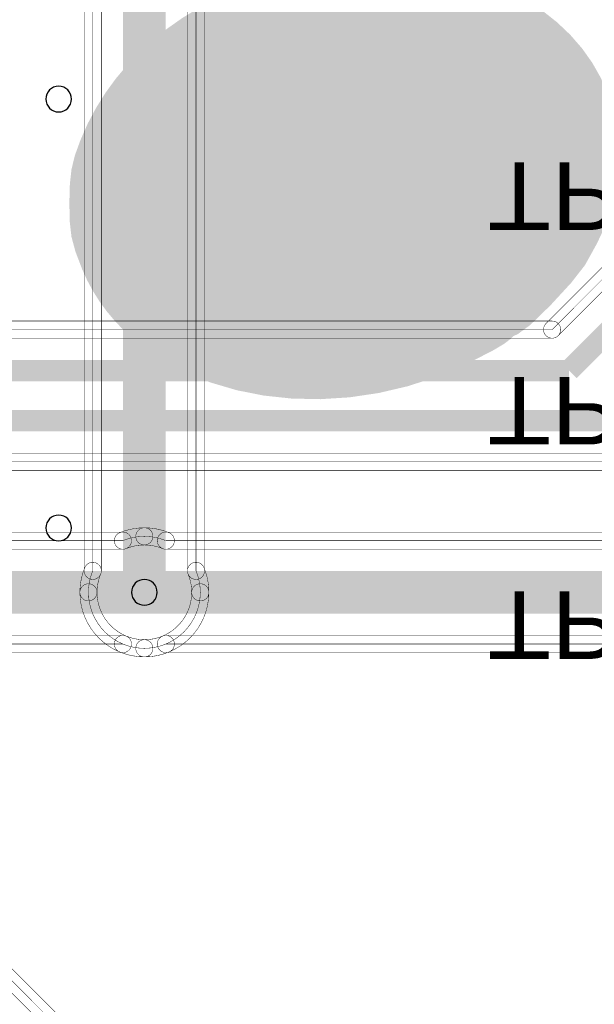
# Model space of a CAD drawing. Header units: millimetres. Extents: x -3.6 to 69.4, y -2.3 to 32.5.
# Tile 9 of 13: x 51.4 to 58.2, y 6.3 to 18. Entities that reach past the tile are written whole.
import ezdxf
from ezdxf.enums import TextEntityAlignment as Align

# ---------------------------------------------------------------- set-up
doc = ezdxf.new("R2010")
doc.units = ezdxf.units.MM
for name, color, linetype, true_color in [('Bottom Layer', 7, 'Continuous', 0x0000ff), ('Bottom Silkscreen Layer', 7, 'Continuous', 0x66cc33), ('Hole Layer', 7, 'Continuous', 0x222222), ('Top Layer', 7, 'Continuous', 0xff0000), ('Top Silkscreen Layer', 7, 'Continuous', 0xffcc00)]:
    doc.layers.add(name, color=color, linetype=linetype, true_color=true_color)
doc.styles.get("Standard").update_dxf_attribs({"font": 'arial.ttf'})

msp = doc.modelspace()

# ---------------------------------------------------------------- hatches: boundary and pattern name
at = {"layer": 'Top Silkscreen Layer'}
for points in [[(54.84793810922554, 18.47635870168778), (54.3727577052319, 18.3499709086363), (54.148954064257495, 18.272499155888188), (53.93466307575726, 18.18574982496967), (53.73012594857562, 18.089903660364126), (53.535583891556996, 17.985141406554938), (53.3512781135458, 17.871643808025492), (53.17744982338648, 17.74959160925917), (53.01434022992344, 17.619165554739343), (52.8621905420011, 17.480546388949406), (52.72124196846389, 17.333914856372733), (52.591735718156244, 17.179451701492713), (52.47391299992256, 17.017337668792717), (52.368015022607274, 16.847753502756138), (52.2742829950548, 16.67087994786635), (52.19295812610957, 16.486897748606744), (52.13133450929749, 16.317806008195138), (52.094130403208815, 16.167454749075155), (52.075626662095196, 16.003587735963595), (52.07010414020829, 15.793948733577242), (52.073915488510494, 15.577213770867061), (52.092875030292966, 15.411546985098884), (52.135300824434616, 15.253016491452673), (52.20951092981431, 15.0576904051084), (52.266809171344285, 14.930157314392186), (52.33263595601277, 14.807866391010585), (52.406651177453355, 14.690900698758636), (52.488514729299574, 14.579343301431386), (52.577886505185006, 14.473277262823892), (52.67442639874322, 14.372785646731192), (52.77779430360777, 14.277951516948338), (52.88765011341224, 14.188857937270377), (53.00365372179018, 14.105587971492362), (53.12546502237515, 14.028224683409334), (53.25274390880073, 13.95685113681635), (53.38515027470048, 13.89155039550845), (53.66398501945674, 13.779499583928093), (53.95924840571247, 13.692736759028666), (54.26821958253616, 13.631926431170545), (54.58817769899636, 13.597733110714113), (54.91640190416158, 13.590821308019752), (55.25017134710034, 13.611855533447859), (55.586765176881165, 13.661500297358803), (55.92346254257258, 13.740420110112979), (56.257542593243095, 13.849279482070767), (56.586284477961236, 13.988742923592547), (56.914583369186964, 14.15815921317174), (57.027987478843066, 14.226215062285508), (57.0857115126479, 14.270829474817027), (57.14181719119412, 14.322064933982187), (57.19356141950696, 14.343784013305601), (57.32513965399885, 14.440191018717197), (57.556136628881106, 14.665041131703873), (57.79492953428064, 14.923980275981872), (57.94989556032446, 15.122654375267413), (58.08349341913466, 15.363893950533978), (58.13737447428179, 15.478394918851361), (58.183451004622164, 15.590953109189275), (58.22232855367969, 15.703170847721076), (58.254612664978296, 15.81665046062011), (58.280908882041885, 15.932994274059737), (58.30182274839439, 16.053804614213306), (58.322866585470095, 16.262373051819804), (58.32335952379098, 16.465600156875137), (58.30374176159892, 16.662928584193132), (58.26445349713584, 16.85380098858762), (58.20593492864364, 17.037660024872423), (58.12862625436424, 17.213948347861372), (58.03296767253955, 17.382108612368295), (57.91939938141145, 17.541583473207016), (57.78836157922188, 17.69181558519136), (57.64029446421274, 17.83224760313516), (57.47563823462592, 17.96232218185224), (57.29483308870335, 18.081481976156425), (57.098319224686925, 18.18916964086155), (56.88653684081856, 18.28482783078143), (56.65992613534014, 18.367899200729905), (56.41892730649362, 18.43782640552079), (56.23137718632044, 18.478975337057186), (56.034126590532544, 18.509919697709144), (55.83076525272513, 18.530571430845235), (55.624882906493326, 18.540842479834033), (55.4200692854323, 18.540644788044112), (55.21991412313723, 18.52989029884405), (55.02800715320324, 18.50849095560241)], [(56.73740808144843, 18.200552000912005), (57.00594892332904, 18.078779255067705), (57.2443306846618, 17.94543267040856), (57.35267303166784, 17.873960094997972), (57.45402895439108, 17.79904314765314), (57.548582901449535, 17.720498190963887), (57.636519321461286, 17.63814158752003), (57.71802266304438, 17.5517896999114), (57.79327737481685, 17.461258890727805), (57.86246790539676, 17.36636552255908), (57.925778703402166, 17.266925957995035), (57.98339421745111, 17.1627565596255), (58.03549889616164, 17.053673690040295), (58.082277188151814, 16.939493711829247), (58.12391354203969, 16.82003298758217), (58.16219699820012, 16.685252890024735), (58.188368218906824, 16.55573715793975), (58.202329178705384, 16.428710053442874), (58.20398185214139, 16.301395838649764), (58.19322821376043, 16.171018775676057), (58.16997023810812, 16.03480312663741), (58.13410989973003, 15.889973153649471), (58.08554917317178, 15.733753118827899), (58.015150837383, 15.561840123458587), (57.91794489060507, 15.376869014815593), (57.8003995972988, 15.18741102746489), (57.66898322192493, 15.002037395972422), (57.53016402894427, 14.829319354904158), (57.39041028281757, 14.677828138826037), (57.256190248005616, 14.556134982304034), (57.133972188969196, 14.472811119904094), (57.06124468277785, 14.46154149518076), (57.048076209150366, 14.608066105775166), (57.075060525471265, 14.78025270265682), (57.1428719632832, 14.98413278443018), (57.23179825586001, 15.170610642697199), (57.32212713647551, 15.290590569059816), (57.4340073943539, 15.35171083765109), (57.6153537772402, 15.425629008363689), (57.81800644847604, 15.53704763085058), (57.74398851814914, 15.721349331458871), (57.34877900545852, 16.378624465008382), (57.01717073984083, 16.93936746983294), (56.97219625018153, 16.933644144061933), (56.88497263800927, 16.89267136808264), (56.646982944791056, 16.855309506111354), (56.03428708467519, 17.016769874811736), (55.26843626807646, 17.238509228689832), (54.93398076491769, 17.332035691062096), (54.70761675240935, 17.19769020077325), (54.213378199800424, 16.890156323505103), (54.111628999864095, 16.81489487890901), (54.029566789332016, 16.74385710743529), (53.96010466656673, 16.671402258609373), (53.8961557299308, 16.591889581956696), (53.830633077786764, 16.499678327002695), (53.611467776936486, 16.191499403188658), (53.5666294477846, 16.13377093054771), (53.43864510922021, 16.03231534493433), (53.25306608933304, 15.941872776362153), (53.05553109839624, 15.880525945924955), (52.891678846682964, 15.866357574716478), (52.75827120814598, 15.852272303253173), (52.70326937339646, 15.651668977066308), (52.684192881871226, 15.437072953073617), (52.79480806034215, 15.320751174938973), (53.061430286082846, 15.145322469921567), (53.19600486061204, 15.023431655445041), (53.33247867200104, 14.837622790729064), (53.43949435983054, 14.668238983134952), (53.50324821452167, 14.585848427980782), (54.06674672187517, 14.490035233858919), (54.373046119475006, 14.44375314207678), (54.47499478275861, 14.423273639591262), (54.553589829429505, 14.400783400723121), (54.61691656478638, 14.37344360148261), (54.673060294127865, 14.338415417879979), (54.73010632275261, 14.292860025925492), (54.79613995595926, 14.233938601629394), (54.994980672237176, 14.053208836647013), (54.94129730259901, 13.873327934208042), (54.8149554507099, 13.70041874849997), (54.373398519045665, 13.738506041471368), (54.020845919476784, 13.810688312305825), (53.85436247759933, 13.857376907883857), (53.69461803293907, 13.910992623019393), (53.54177040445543, 13.971432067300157), (53.39597741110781, 14.038591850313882), (53.2573968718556, 14.112368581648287), (53.126186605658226, 14.192658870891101), (53.00250443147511, 14.279359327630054), (52.88650816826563, 14.372366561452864), (52.77835563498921, 14.471577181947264), (52.67820465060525, 14.576887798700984), (52.58621303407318, 14.688195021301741), (52.50253860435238, 14.80539545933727), (52.42733918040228, 14.928385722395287), (52.36077258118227, 15.05706242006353), (52.27461890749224, 15.248335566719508), (52.23091859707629, 15.395697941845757), (52.21775410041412, 15.56565478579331), (52.22320786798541, 15.824711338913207), (52.23546575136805, 16.07689497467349), (52.260268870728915, 16.251898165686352), (52.31042130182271, 16.405922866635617), (52.39872712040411, 16.595171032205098), (52.56641754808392, 16.89020436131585), (52.659576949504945, 17.03103034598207), (52.74384682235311, 17.143410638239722), (52.87734340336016, 17.292096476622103), (53.029698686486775, 17.438839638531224), (53.19677629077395, 17.580698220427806), (53.37443983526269, 17.714730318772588), (53.558552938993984, 17.837994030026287), (53.744979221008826, 17.94754745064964), (53.92958230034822, 18.040448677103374), (54.10822579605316, 18.113755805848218), (54.52923637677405, 18.259680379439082), (54.686209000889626, 18.304476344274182), (54.830450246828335, 18.334185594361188), (54.979177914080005, 18.3515762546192), (55.35896371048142, 18.36047430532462), (55.62445743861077, 18.35751794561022), (56.211912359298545, 18.341774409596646), (56.328497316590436, 18.329805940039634), (56.42663670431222, 18.311491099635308), (56.51903318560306, 18.285038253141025)], [(55.218657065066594, 17.112591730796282), (55.62489375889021, 16.990673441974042), (55.75387732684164, 16.958250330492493), (56.257298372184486, 16.825964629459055), (56.475120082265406, 16.751362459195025), (56.540284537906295, 16.72101754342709), (56.57254752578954, 16.69658993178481), (56.56910614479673, 16.67903951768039), (56.54411354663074, 16.57259930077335), (56.61415720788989, 16.249328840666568), (56.67147781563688, 16.01555206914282), (56.69315295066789, 15.858006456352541), (56.68147658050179, 15.705591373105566), (56.638742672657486, 15.487206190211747), (56.59137337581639, 15.220869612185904), (56.58230488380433, 15.134486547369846), (56.585318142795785, 15.096391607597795), (56.66571916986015, 15.102609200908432), (56.82621169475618, 15.15049793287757), (56.98731680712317, 15.197773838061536), (57.06918459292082, 15.202521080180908), (57.05496889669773, 15.123719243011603), (56.9850702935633, 14.970127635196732), (56.90131297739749, 14.758388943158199), (56.875516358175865, 14.53566159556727), (56.875516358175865, 14.308045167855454), (56.63331997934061, 14.170819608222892), (56.51621431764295, 14.111405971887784), (56.20661085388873, 13.985533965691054), (55.85219676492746, 13.868644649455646), (55.51982672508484, 13.782788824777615), (55.382800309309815, 13.758389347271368), (55.09632507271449, 13.708648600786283), (55.045296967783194, 13.720714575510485), (55.10452166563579, 13.88305520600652), (55.187881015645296, 14.078289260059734), (54.928946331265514, 14.30799752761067), (54.77280932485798, 14.441460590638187), (54.650036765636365, 14.515393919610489), (54.497502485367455, 14.55608031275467), (54.25208031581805, 14.589802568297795), (53.74834562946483, 14.660715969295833), (53.660840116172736, 14.681835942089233), (53.59996901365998, 14.705822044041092), (53.55759115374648, 14.735149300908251), (53.525565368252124, 14.772292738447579), (53.49575048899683, 14.819727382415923), (53.45207828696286, 14.911372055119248), (53.45423690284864, 14.949590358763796), (53.895511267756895, 15.015944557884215), (54.119081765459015, 15.049706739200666), (54.26048559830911, 15.06058454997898), (54.35738435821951, 15.048366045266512), (54.44743963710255, 15.012839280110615), (54.57933811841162, 14.96228499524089), (54.69849966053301, 14.938262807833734), (54.78878843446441, 14.942311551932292), (54.83406861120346, 14.975970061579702), (54.810833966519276, 15.022705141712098), (54.730929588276, 15.067374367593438), (54.4960740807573, 15.147684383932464), (54.33504331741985, 15.186602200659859), (54.199981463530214, 15.191153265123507), (54.043032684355, 15.168363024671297), (53.737472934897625, 15.124963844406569), (53.610983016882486, 15.119227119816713), (53.4986133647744, 15.124479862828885), (53.39780919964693, 15.140982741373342), (53.30601574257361, 15.168996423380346), (53.22067821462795, 15.208781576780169), (53.13924183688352, 15.260598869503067), (53.008547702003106, 15.37137055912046), (52.963002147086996, 15.443992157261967), (53.04236889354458, 15.517583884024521), (53.21199307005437, 15.630689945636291), (53.35979058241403, 15.730497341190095), (53.386684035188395, 15.772116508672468), (53.378580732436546, 15.834838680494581), (53.54957190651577, 15.94379895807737), (53.65025303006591, 16.00750912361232), (53.720436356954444, 16.08921430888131), (53.802735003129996, 16.223156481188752), (53.93253398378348, 16.412457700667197), (54.04181546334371, 16.555058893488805), (54.16300923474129, 16.671530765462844), (54.35376296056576, 16.808757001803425), (54.671724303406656, 17.013621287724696), (54.95981728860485, 17.197685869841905)], [(55.23619777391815, 16.898336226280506), (55.11946642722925, 16.872578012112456), (54.9902654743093, 16.859344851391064), (54.79073782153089, 16.840096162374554), (54.60817752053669, 16.79970576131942), (54.46753389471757, 16.74547803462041), (54.39375626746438, 16.68471736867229), (54.19029957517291, 16.33787040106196), (54.10124844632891, 16.18636339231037), (54.06125069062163, 16.094138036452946), (54.062751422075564, 16.030632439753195), (54.09819575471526, 15.96528470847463), (54.15614027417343, 15.890160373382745), (54.197965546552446, 15.858912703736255), (54.268488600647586, 15.815063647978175), (54.395438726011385, 15.709638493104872), (54.57289334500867, 15.579424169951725), (54.764846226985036, 15.47597175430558), (54.967120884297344, 15.39158355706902), (55.20870467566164, 15.581936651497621), (55.39540041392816, 15.716373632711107), (55.50502013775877, 15.772285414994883), (55.622124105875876, 15.800522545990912), (55.82682268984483, 15.868423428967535), (55.99768545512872, 15.939028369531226), (56.09209625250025, 16.01647685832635), (56.13255108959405, 16.13314815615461), (56.14154597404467, 16.321421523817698), (56.11080443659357, 16.496066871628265), (55.937222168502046, 16.64176752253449), (55.66896776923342, 16.818348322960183), (55.57383918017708, 16.87276491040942), (55.49631017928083, 16.907673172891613), (55.430081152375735, 16.92537877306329), (55.36885248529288, 16.92818737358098), (55.30632456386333, 16.91840463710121)]]:
    msp.add_hatch(color=256, dxfattribs=at).paths.add_polyline_path(points)

# ---------------------------------------------------------------- linework, layer by layer
at = {"layer": 'Bottom Layer', "const_width": 0.005080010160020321}
for points in [[(59.467871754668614, 12.722885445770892, 0.16883664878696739), (60.000119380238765, 12.53788544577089, 0.41421356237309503), (60.85826136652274, 13.396027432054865, 0.41421356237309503), (60.000119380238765, 14.254169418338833, 0.3140567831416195), (59.19506316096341, 13.693167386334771), (58.44334719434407, 13.693167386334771), (59.8426431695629, 15.092463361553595, 0.04617054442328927), (60.000119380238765, 15.07789052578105, 0.41421356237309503), (60.85826136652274, 15.936032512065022, 0.41421356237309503), (60.000119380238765, 16.794174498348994, 0.41421356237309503), (59.1419773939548, 15.936032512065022, 0.04617054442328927), (59.15655022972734, 15.778556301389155), (57.66556314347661, 14.28756921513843), (37.92001860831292, 14.28756921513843, 0.2744180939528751), (37.338074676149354, 14.63296926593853, 0.41421356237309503), (36.6751333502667, 13.970027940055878, 0.10812708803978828), (36.73571312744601, 13.693167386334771), (36.01187798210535, 13.693167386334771, 0.18968415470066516), (35.56007112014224, 13.870967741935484, 0.41421356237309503), (34.897129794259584, 13.208026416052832, 0.41421356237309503), (35.56007112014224, 12.54508509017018, 0.18968415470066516), (36.01187798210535, 12.722885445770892)], [(57.737405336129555, 14.215727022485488, -0.9999999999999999), (57.593720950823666, 14.359411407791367), (59.0847080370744, 15.850398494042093, -0.9999999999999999), (59.22839242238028, 15.706714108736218)], [(37.92001860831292, 14.18596901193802, -0.9999999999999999), (37.92001860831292, 14.389169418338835), (57.66556314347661, 14.389169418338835, -0.9999999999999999), (57.66556314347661, 14.18596901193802)], [(36.01187798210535, 12.621285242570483, -0.9999999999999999), (36.01187798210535, 12.824485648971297), (59.467871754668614, 12.824485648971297, -0.9999999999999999), (59.467871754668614, 12.621285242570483)], [(52.53859260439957, 11.881978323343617, -0.09882624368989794), (52.83210566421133, 11.940563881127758, -0.9999999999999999), (52.83210566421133, 11.737363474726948, 0.09882624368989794), (52.616602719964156, 11.694348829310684, -0.9999999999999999)], [(52.83210566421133, 11.940563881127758, -0.09882624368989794), (53.1256187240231, 11.881978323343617, -0.9999999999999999), (53.04760860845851, 11.694348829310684, 0.09882624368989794), (52.83210566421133, 11.737363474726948, -0.9999999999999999)], [(41.90819551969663, 11.686563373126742, -0.9999999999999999), (41.90819551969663, 11.88976377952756), (52.577597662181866, 11.88976377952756, -0.9999999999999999), (52.577597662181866, 11.686563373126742)], [(53.0866136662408, 11.686563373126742, -0.9999999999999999), (53.0866136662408, 11.88976377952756), (59.68011934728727, 11.88976377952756, -0.9999999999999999), (59.68011934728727, 11.686563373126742)], [(41.912960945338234, 10.462280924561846, -0.9999999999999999), (41.912960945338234, 10.665481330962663), (52.577597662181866, 10.665481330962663, -0.9999999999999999), (52.577597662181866, 10.462280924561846)], [(52.83210566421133, 10.411480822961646, -0.09882624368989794), (52.53859260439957, 10.470066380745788, -0.9999999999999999), (52.616602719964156, 10.657695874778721, 0.09882624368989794), (52.83210566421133, 10.614681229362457, -0.9999999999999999)], [(53.1256187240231, 10.470066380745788, -0.09882624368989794), (52.83210566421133, 10.411480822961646, -0.9999999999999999), (52.83210566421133, 10.614681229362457, 0.09882624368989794), (53.04760860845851, 10.657695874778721, -0.9999999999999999)], [(53.0866136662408, 10.462280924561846, -0.9999999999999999), (53.0866136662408, 10.665481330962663), (59.19323576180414, 10.665481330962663, -0.9999999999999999), (59.19323576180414, 10.462280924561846)]]:
    msp.add_lwpolyline(points, format="xyb", close=True, dxfattribs=at)
at = {"layer": 'Bottom Layer'}
for points, const_width in [([(60.00011938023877, 15.936032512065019), (57.86651511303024, 13.802428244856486)], 0.25400050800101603), ([(37.505674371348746, 13.802428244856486), (57.86651511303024, 13.802428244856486)], 0.25400050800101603), ([(35.56007112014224, 13.208026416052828), (59.81211836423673, 13.208026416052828)], 0.25400050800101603), ([(52.83210566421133, 11.1760223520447), (41.65707391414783, 11.1760223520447)], 0.5080010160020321), ([(52.83210566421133, 11.1760223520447), (59.680119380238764, 11.1760223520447)], 0.5080010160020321)]:
    msp.add_lwpolyline(points, dxfattribs=dict(at, const_width=const_width))
at = {"layer": 'Bottom Layer', "const_width": 0.005080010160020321}
msp.add_lwpolyline([(34.28818027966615, 10.562890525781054), (41.401575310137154, 10.562890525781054, 0.09882624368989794), (41.65608331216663, 10.512090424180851, 0.09980445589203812), (41.912960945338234, 10.563881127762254), (52.577597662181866, 10.563881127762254, 0.09882624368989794), (52.83210566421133, 10.513081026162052, 0.09882624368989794), (53.0866136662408, 10.563881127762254), (59.19323576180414, 10.563881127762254, 0.3157641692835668), (60.000119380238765, 9.997880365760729, 0.41421356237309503), (60.85826136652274, 10.856022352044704, 0.41421356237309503), (60.000119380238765, 11.714164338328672, 0.007993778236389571), (59.97268072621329, 11.713725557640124, 0.12522129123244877), (59.68011938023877, 11.78816357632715), (59.68011934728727, 11.78816357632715), (53.0866136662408, 11.78816357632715, 0.09882624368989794), (52.83210566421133, 11.838963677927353, 0.09882624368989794), (52.577597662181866, 11.78816357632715), (41.90819551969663, 11.78816357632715, 0.09783940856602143), (41.65608331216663, 11.837973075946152, 0.09882624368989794), (41.401575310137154, 11.78717297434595), (34.64820929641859, 11.78717297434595)], format="xyb", dxfattribs=at)
at = {"layer": 'Hole Layer'}
for points in [[(51.66370332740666, 17.018034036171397, 0.9999999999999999), (51.968503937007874, 17.018034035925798), (51.968503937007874, 17.01803403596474, 0.9999999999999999), (51.66370332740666, 17.018034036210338)], [(51.66370332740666, 11.938023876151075, 0.9999999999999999), (51.968503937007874, 11.938023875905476), (51.968503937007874, 11.93802387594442, 0.9999999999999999), (51.66370332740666, 11.93802387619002)], [(52.679705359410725, 11.176022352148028, 0.9999999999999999), (52.98450596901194, 11.176022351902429), (52.98450596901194, 11.17602235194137, 0.9999999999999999), (52.679705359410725, 11.176022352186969)]]:
    msp.add_lwpolyline(points, format="xyb", dxfattribs=at)
at = {"layer": 'Top Layer', "const_width": 0.5080010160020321}
msp.add_lwpolyline([(52.83210566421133, 11.1760223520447), (52.83210566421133, 20.06604013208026)], dxfattribs=at)
at = {"layer": 'Top Layer', "const_width": 0.005080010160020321}
for points in [[(52.21996443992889, 19.70789941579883), (52.21996443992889, 11.430530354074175, 0.09882624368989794), (52.16916433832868, 11.176022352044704, 0.41421356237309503), (52.83210566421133, 10.513081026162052, 0.41421356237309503), (53.49504699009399, 11.176022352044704, 0.09882624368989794), (53.44424688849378, 11.430530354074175), (53.44424688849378, 20.066040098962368)], [(52.77905712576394, 5.057150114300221), (46.70044142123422, 11.135765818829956, 0.0749490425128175)]]:
    msp.add_lwpolyline(points, format="xyb", dxfattribs=at)
for points in [[(53.54584709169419, 11.430530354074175, -0.9999999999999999), (53.342646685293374, 11.430530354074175), (53.342646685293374, 20.066040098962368, -0.9999999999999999), (53.54584709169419, 20.066040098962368)], [(52.118364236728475, 19.70789941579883, -0.9999999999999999), (52.32156464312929, 19.70789941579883), (52.32156464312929, 11.430530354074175, -0.9999999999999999), (52.118364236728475, 11.430530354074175)], [(52.06756413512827, 11.176022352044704, -0.09882624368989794), (52.12614969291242, 11.46953541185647, -0.9999999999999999), (52.313779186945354, 11.391525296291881, 0.09882624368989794), (52.27076454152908, 11.176022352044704, -0.9999999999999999)], [(53.538061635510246, 11.46953541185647, -0.09882624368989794), (53.596647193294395, 11.176022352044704, -0.9999999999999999), (53.39344678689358, 11.176022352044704, 0.09882624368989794), (53.35043214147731, 11.391525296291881, -0.9999999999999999)], [(46.62859922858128, 11.063923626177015, -0.9999999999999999), (46.77228361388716, 11.207608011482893), (52.850899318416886, 5.128992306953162, -0.9999999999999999), (52.707214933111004, 4.9853079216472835)], [(52.83210566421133, 10.411480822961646, -0.41421356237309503), (52.06756413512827, 11.176022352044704, -0.9999999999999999), (52.27076454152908, 11.176022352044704, 0.41421356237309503), (52.83210566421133, 10.614681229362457, -0.9999999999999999)], [(53.596647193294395, 11.176022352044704, -0.41421356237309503), (52.83210566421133, 10.411480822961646, -0.9999999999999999), (52.83210566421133, 10.614681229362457, 0.41421356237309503), (53.39344678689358, 11.176022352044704, -0.9999999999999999)]]:
    msp.add_lwpolyline(points, format="xyb", close=True, dxfattribs=at)
at = {"layer": 'Top Silkscreen Layer', "const_width": 0.25400050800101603}
for points in [[(56.73740808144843, 18.200552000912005), (57.00594892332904, 18.078779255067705), (57.2443306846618, 17.94543267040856), (57.35267303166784, 17.873960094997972), (57.45402895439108, 17.79904314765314), (57.548582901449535, 17.720498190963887), (57.636519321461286, 17.63814158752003), (57.71802266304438, 17.5517896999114), (57.79327737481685, 17.461258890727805), (57.86246790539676, 17.36636552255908), (57.925778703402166, 17.266925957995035), (57.98339421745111, 17.1627565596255), (58.03549889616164, 17.053673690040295), (58.082277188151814, 16.939493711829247), (58.12391354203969, 16.82003298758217), (58.16219699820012, 16.685252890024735), (58.188368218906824, 16.55573715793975), (58.202329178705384, 16.428710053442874), (58.20398185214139, 16.301395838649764), (58.19322821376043, 16.171018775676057), (58.16997023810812, 16.03480312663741), (58.13410989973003, 15.889973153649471), (58.08554917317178, 15.733753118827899), (58.015150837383, 15.561840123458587), (57.91794489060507, 15.376869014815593), (57.8003995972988, 15.18741102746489), (57.66898322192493, 15.002037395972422), (57.53016402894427, 14.829319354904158), (57.39041028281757, 14.677828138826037), (57.256190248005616, 14.556134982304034), (57.133972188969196, 14.472811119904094), (57.06124468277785, 14.46154149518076), (57.048076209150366, 14.608066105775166), (57.075060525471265, 14.78025270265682), (57.1428719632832, 14.98413278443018), (57.23179825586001, 15.170610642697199), (57.32212713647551, 15.290590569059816), (57.4340073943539, 15.35171083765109), (57.6153537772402, 15.425629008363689), (57.81800644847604, 15.53704763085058), (57.74398851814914, 15.721349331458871), (57.34877900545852, 16.378624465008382), (57.01717073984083, 16.93936746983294), (56.97219625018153, 16.933644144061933), (56.88497263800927, 16.89267136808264), (56.646982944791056, 16.855309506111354), (56.03428708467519, 17.016769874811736), (55.26843626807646, 17.238509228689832), (54.93398076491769, 17.332035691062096), (54.70761675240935, 17.19769020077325), (54.213378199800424, 16.890156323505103), (54.111628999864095, 16.81489487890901), (54.029566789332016, 16.74385710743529), (53.96010466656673, 16.671402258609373), (53.8961557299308, 16.591889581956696), (53.830633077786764, 16.499678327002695), (53.611467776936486, 16.191499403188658), (53.5666294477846, 16.13377093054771), (53.43864510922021, 16.03231534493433), (53.25306608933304, 15.941872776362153), (53.05553109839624, 15.880525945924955), (52.891678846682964, 15.866357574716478), (52.75827120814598, 15.852272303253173), (52.70326937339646, 15.651668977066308), (52.684192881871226, 15.437072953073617), (52.79480806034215, 15.320751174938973), (53.061430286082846, 15.145322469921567), (53.19600486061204, 15.023431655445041), (53.33247867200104, 14.837622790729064), (53.43949435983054, 14.668238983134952), (53.50324821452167, 14.585848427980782), (54.06674672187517, 14.490035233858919), (54.373046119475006, 14.44375314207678), (54.47499478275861, 14.423273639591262), (54.553589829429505, 14.400783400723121), (54.61691656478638, 14.37344360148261), (54.673060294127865, 14.338415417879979), (54.73010632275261, 14.292860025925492), (54.79613995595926, 14.233938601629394), (54.994980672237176, 14.053208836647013), (54.94129730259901, 13.873327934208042), (54.8149554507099, 13.70041874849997), (54.373398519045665, 13.738506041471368), (54.020845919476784, 13.810688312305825), (53.85436247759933, 13.857376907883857), (53.69461803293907, 13.910992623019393), (53.54177040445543, 13.971432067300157), (53.39597741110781, 14.038591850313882), (53.2573968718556, 14.112368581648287), (53.126186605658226, 14.192658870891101), (53.00250443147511, 14.279359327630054), (52.88650816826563, 14.372366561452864), (52.77835563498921, 14.471577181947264), (52.67820465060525, 14.576887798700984), (52.58621303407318, 14.688195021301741), (52.50253860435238, 14.80539545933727), (52.42733918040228, 14.928385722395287), (52.36077258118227, 15.05706242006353), (52.27461890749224, 15.248335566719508), (52.23091859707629, 15.395697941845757), (52.21775410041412, 15.56565478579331), (52.22320786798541, 15.824711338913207), (52.23546575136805, 16.07689497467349), (52.260268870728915, 16.251898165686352), (52.31042130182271, 16.405922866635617), (52.39872712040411, 16.595171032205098), (52.56641754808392, 16.89020436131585), (52.659576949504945, 17.03103034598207), (52.74384682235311, 17.143410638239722), (52.87734340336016, 17.292096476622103), (53.029698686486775, 17.438839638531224), (53.19677629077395, 17.580698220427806), (53.37443983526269, 17.714730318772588), (53.558552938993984, 17.837994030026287), (53.744979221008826, 17.94754745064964), (53.92958230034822, 18.040448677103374), (54.10822579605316, 18.113755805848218)], [(58.30374176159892, 16.662928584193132), (58.26445349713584, 16.85380098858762), (58.20593492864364, 17.037660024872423), (58.12862625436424, 17.213948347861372), (58.03296767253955, 17.382108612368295), (57.91939938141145, 17.541583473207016), (57.78836157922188, 17.69181558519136), (57.64029446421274, 17.83224760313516), (57.47563823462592, 17.96232218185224), (57.29483308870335, 18.081481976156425), (57.098319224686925, 18.18916964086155)], [(53.73012594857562, 18.089903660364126), (53.535583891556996, 17.985141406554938), (53.3512781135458, 17.871643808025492), (53.17744982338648, 17.74959160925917), (53.01434022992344, 17.619165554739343), (52.8621905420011, 17.480546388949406), (52.72124196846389, 17.333914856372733), (52.591735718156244, 17.179451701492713), (52.47391299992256, 17.017337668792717), (52.368015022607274, 16.847753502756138), (52.2742829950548, 16.67087994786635), (52.19295812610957, 16.486897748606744), (52.13133450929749, 16.317806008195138), (52.094130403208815, 16.167454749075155), (52.075626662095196, 16.003587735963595), (52.07010414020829, 15.793948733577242), (52.073915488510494, 15.577213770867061), (52.092875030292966, 15.411546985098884), (52.135300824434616, 15.253016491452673), (52.20951092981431, 15.0576904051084), (52.266809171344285, 14.930157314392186), (52.33263595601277, 14.807866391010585), (52.406651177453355, 14.690900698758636), (52.488514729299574, 14.579343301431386), (52.577886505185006, 14.473277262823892), (52.67442639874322, 14.372785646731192), (52.77779430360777, 14.277951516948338), (52.88765011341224, 14.188857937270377), (53.00365372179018, 14.105587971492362), (53.12546502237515, 14.028224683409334), (53.25274390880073, 13.95685113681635), (53.38515027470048, 13.89155039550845), (53.66398501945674, 13.779499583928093), (53.95924840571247, 13.692736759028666), (54.26821958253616, 13.631926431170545), (54.58817769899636, 13.597733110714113), (54.91640190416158, 13.590821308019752), (55.25017134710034, 13.611855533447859), (55.586765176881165, 13.661500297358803), (55.92346254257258, 13.740420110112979), (56.257542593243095, 13.849279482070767), (56.586284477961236, 13.988742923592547), (56.914583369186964, 14.15815921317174), (57.027987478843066, 14.226215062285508), (57.0857115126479, 14.270829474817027), (57.14181719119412, 14.322064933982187), (57.19356141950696, 14.343784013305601), (57.32513965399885, 14.440191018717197), (57.556136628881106, 14.665041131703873), (57.79492953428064, 14.923980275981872), (57.94989556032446, 15.122654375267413), (58.08349341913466, 15.363893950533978), (58.13737447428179, 15.478394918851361), (58.183451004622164, 15.590953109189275), (58.22232855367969, 15.703170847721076), (58.254612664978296, 15.81665046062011), (58.280908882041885, 15.932994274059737), (58.30182274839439, 16.053804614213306)]]:
    msp.add_lwpolyline(points, dxfattribs=at)
for points in [[(55.218657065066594, 17.112591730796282), (55.62489375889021, 16.990673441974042), (55.75387732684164, 16.958250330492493), (56.257298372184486, 16.825964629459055), (56.475120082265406, 16.751362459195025), (56.540284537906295, 16.72101754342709), (56.57254752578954, 16.69658993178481), (56.56910614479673, 16.67903951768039), (56.54411354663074, 16.57259930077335), (56.61415720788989, 16.249328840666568), (56.67147781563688, 16.01555206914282), (56.69315295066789, 15.858006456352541), (56.68147658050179, 15.705591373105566), (56.638742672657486, 15.487206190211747), (56.59137337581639, 15.220869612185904), (56.58230488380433, 15.134486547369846), (56.585318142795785, 15.096391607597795), (56.66571916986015, 15.102609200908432), (56.82621169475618, 15.15049793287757), (56.98731680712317, 15.197773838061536), (57.06918459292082, 15.202521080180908), (57.05496889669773, 15.123719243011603), (56.9850702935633, 14.970127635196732), (56.90131297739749, 14.758388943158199), (56.875516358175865, 14.53566159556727), (56.875516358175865, 14.308045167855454), (56.63331997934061, 14.170819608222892), (56.51621431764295, 14.111405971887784), (56.20661085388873, 13.985533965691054), (55.85219676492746, 13.868644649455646), (55.51982672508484, 13.782788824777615), (55.382800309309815, 13.758389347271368), (55.09632507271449, 13.708648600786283), (55.045296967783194, 13.720714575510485), (55.10452166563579, 13.88305520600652), (55.187881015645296, 14.078289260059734), (54.928946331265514, 14.30799752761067), (54.77280932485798, 14.441460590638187), (54.650036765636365, 14.515393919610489), (54.497502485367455, 14.55608031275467), (54.25208031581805, 14.589802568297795), (53.74834562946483, 14.660715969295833), (53.660840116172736, 14.681835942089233), (53.59996901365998, 14.705822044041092), (53.55759115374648, 14.735149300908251), (53.525565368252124, 14.772292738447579), (53.49575048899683, 14.819727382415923), (53.45207828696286, 14.911372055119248), (53.45423690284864, 14.949590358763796), (53.895511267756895, 15.015944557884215), (54.119081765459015, 15.049706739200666), (54.26048559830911, 15.06058454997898), (54.35738435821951, 15.048366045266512), (54.44743963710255, 15.012839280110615), (54.57933811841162, 14.96228499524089), (54.69849966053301, 14.938262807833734), (54.78878843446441, 14.942311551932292), (54.83406861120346, 14.975970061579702), (54.810833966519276, 15.022705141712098), (54.730929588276, 15.067374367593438), (54.4960740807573, 15.147684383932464), (54.33504331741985, 15.186602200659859), (54.199981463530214, 15.191153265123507), (54.043032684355, 15.168363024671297), (53.737472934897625, 15.124963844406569), (53.610983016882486, 15.119227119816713), (53.4986133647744, 15.124479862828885), (53.39780919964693, 15.140982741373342), (53.30601574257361, 15.168996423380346), (53.22067821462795, 15.208781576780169), (53.13924183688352, 15.260598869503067), (53.008547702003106, 15.37137055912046), (52.963002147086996, 15.443992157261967), (53.04236889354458, 15.517583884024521), (53.21199307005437, 15.630689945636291), (53.35979058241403, 15.730497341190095), (53.386684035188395, 15.772116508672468), (53.378580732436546, 15.834838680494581), (53.54957190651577, 15.94379895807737), (53.65025303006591, 16.00750912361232), (53.720436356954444, 16.08921430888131), (53.802735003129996, 16.223156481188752), (53.93253398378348, 16.412457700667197), (54.04181546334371, 16.555058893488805), (54.16300923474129, 16.671530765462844), (54.35376296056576, 16.808757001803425), (54.671724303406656, 17.013621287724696), (54.95981728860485, 17.197685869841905)], [(55.23619777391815, 16.898336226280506), (55.11946642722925, 16.872578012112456), (54.9902654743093, 16.859344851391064), (54.79073782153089, 16.840096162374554), (54.60817752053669, 16.79970576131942), (54.46753389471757, 16.74547803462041), (54.39375626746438, 16.68471736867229), (54.19029957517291, 16.33787040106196), (54.10124844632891, 16.18636339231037), (54.06125069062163, 16.094138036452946), (54.062751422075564, 16.030632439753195), (54.09819575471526, 15.96528470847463), (54.15614027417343, 15.890160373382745), (54.197965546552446, 15.858912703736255), (54.268488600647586, 15.815063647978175), (54.395438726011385, 15.709638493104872), (54.57289334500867, 15.579424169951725), (54.764846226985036, 15.47597175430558), (54.967120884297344, 15.39158355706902), (55.20870467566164, 15.581936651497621), (55.39540041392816, 15.716373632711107), (55.50502013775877, 15.772285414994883), (55.622124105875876, 15.800522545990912), (55.82682268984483, 15.868423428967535), (55.99768545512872, 15.939028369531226), (56.09209625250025, 16.01647685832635), (56.13255108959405, 16.13314815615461), (56.14154597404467, 16.321421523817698), (56.11080443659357, 16.496066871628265), (55.937222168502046, 16.64176752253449), (55.66896776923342, 16.818348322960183), (55.57383918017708, 16.87276491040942), (55.49631017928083, 16.907673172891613), (55.430081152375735, 16.92537877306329), (55.36885248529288, 16.92818737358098), (55.30632456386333, 16.91840463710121)]]:
    msp.add_lwpolyline(points, close=True, dxfattribs=at)

# ---------------------------------------------------------------- texts
at = {"layer": 'Bottom Silkscreen Layer', "text_generation_flag": 2, "width": 1.1}
for s, height, p in [('TP6', 0.8001016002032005, (56.90211328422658, 16.507533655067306)), ('TP5', 0.8001016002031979, (56.90211328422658, 13.967528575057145)), ('TP4', 0.8001016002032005, (56.90211328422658, 11.427523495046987))]:
    msp.add_text(s, height=height, rotation=180, dxfattribs=at).set_placement(p, align=Align.BOTTOM_LEFT)

doc.saveas('drawing.dxf')
